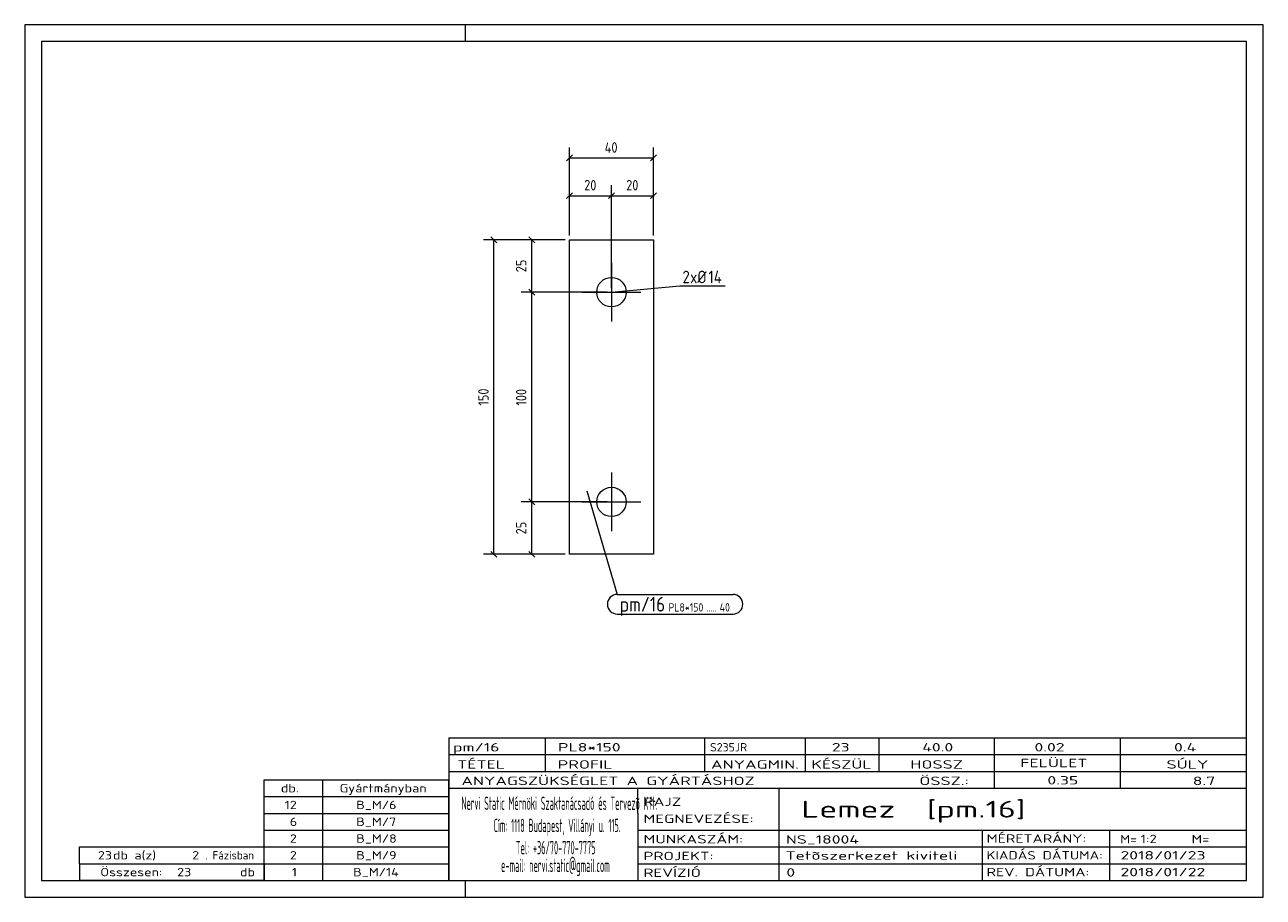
# Model space of a CAD drawing. Header units: millimetres. Extents: x 1 to 296, y 1 to 209.
import ezdxf

# ---------------------------------------------------------------- set-up
doc = ezdxf.new("R2010")
doc.units = ezdxf.units.MM
doc.header["$LTSCALE"] = 0.6
doc.linetypes.add('XKITLINE00', pattern=[0])
for name, color, linetype, lineweight in [('Bolt', 7, 'Continuous', 0), ('BoltMark', 3, 'Continuous', 0), ('DrawingSheet', 5, 'Continuous', 0), ('OtherObjectType', 1, 'Continuous', 0), ('Part', 2, 'Continuous', 0), ('PartMark', 3, 'Continuous', 0), ('Z-DIMENSIONS', 1, 'Continuous', 0)]:
    doc.layers.add(name, color=color, linetype=linetype, lineweight=lineweight)
doc.styles.add('ISOCPEUR', font='ISOCPEUR.TTF')

msp = doc.modelspace()

# ---------------------------------------------------------------- linework, layer by layer
at = {"layer": 'Bolt', "color": 4, "linetype": 'XKITLINE00', "lineweight": 0}
for p, q in [((140.75, 152.25), (140.75, 138.25)), ((133.75, 145.25), (147.75, 145.25)), ((140.75, 102.25), (140.75, 88.25)), ((133.75, 95.25), (147.75, 95.25))]:
    msp.add_line(p, q, dxfattribs=at)
for centre in [(140.75, 145.25), (140.75, 95.25)]:
    msp.add_circle(centre, 3.5, dxfattribs=at)
at = {"layer": 'BoltMark', "color": 4, "linetype": 'XKITLINE00', "lineweight": 0}
for p, q in [((140.75, 145.25), (157.07, 146.77)), ((157.07, 146.77), (167.81, 146.77))]:
    msp.add_line(p, q, dxfattribs=at)
at = {"layer": 'DrawingSheet', "color": 2, "linetype": 'XKITLINE00', "lineweight": 0}
for p, q in [((296, 209), (1, 209)), ((1, 209), (1, 1)), ((106, 205), (106, 209)), ((296, 1), (296, 209)), ((106, 1), (106, 5)), ((1, 1), (296, 1))]:
    msp.add_line(p, q, dxfattribs=at)
at = {"layer": 'DrawingSheet', "color": 3, "linetype": 'XKITLINE00', "lineweight": 0}
for p, q in [((292, 205), (5, 205)), ((5, 205), (5, 5)), ((292, 5), (292, 205)), ((5, 5), (292, 5))]:
    msp.add_line(p, q, dxfattribs=at)
at = {"layer": 'OtherObjectType', "color": 7, "linetype": 'XKITLINE00', "lineweight": 0}
for p, q in [((102, 39), (292, 39)), ((102, 39), (102, 35)), ((102, 39), (292, 39)), ((125, 35), (125, 39)), ((163, 35), (163, 39)), ((187, 35), (187, 39)), ((204.5, 35), (204.5, 39)), ((232, 35), (232, 39)), ((262, 35), (262, 39)), ((292, 35), (292, 39)), ((102, 35), (292, 35)), ((102, 35), (102, 5)), ((102, 35), (292, 35)), ((125, 31), (125, 35)), ((163, 31), (163, 35)), ((187, 31), (187, 35)), ((204.5, 31), (204.5, 35)), ((232, 31), (232, 35)), ((262, 31), (262, 35)), ((292, 31), (292, 35)), ((102, 31), (292, 31)), ((232, 27), (232, 31)), ((262, 27), (262, 31)), ((292, 27), (292, 31)), ((58, 29), (102, 29)), ((58, 25), (58, 29)), ((72, 25), (72, 29)), ((102, 25), (102, 29)), ((102, 27), (292, 27)), ((147, 21), (147, 27)), ((180.7, 17), (180.7, 27)), ((292, 21), (292, 27)), ((58, 25), (102, 25)), ((58, 21), (58, 25)), ((72, 21), (72, 25)), ((102, 21), (102, 25)), ((58, 21), (102, 21)), ((58, 17), (58, 21)), ((72, 17), (72, 21)), ((102, 17), (102, 21)), ((147, 21), (147, 5)), ((292, 17), (292, 21)), ((58, 17), (102, 17)), ((58, 13), (58, 17)), ((72, 13), (72, 17)), ((102, 13), (102, 17)), ((147, 17), (292, 17)), ((180.7, 5), (180.7, 17)), ((229.16, 13), (229.16, 17)), ((259.5, 5), (259.5, 17)), ((292, 13), (292, 17)), ((14, 9), (14, 13)), ((14, 13), (58, 13)), ((14, 13), (58, 13)), ((58, 9), (58, 13)), ((58, 13), (102, 13)), ((58, 9), (58, 13)), ((72, 9), (72, 13)), ((102, 9), (102, 13)), ((147, 13), (292, 13)), ((229.16, 5), (229.16, 13)), ((292, 9), (292, 13)), ((14, 9), (58, 9)), ((14, 9), (14, 5)), ((14, 9), (58, 9)), ((58, 9), (58, 5)), ((58, 9), (102, 9)), ((58, 5), (58, 9)), ((72, 5), (72, 9)), ((102, 5), (102, 9)), ((147, 9), (292, 9)), ((292, 5), (292, 9)), ((58, 5), (14, 5)), ((58, 5), (102, 5)), ((102, 5), (292, 5)), ((139.5, 5), (292, 5))]:
    msp.add_line(p, q, dxfattribs=at)
at = {"layer": 'Part', "color": 2, "linetype": 'XKITLINE00', "lineweight": 0}
for p, q in [((130.75, 82.75), (130.75, 157.75)), ((130.75, 157.75), (150.75, 157.75)), ((150.75, 157.75), (150.75, 82.75)), ((150.75, 82.75), (130.75, 82.75))]:
    msp.add_line(p, q, dxfattribs=at)
at = {"layer": 'PartMark', "color": 7, "linetype": 'XKITLINE00', "lineweight": 0}
for p, q in [((134.9, 97.9), (142.14, 73.2)), ((142.14, 73.2), (169.7, 73.2)), ((142.14, 68.5), (169.7, 68.5))]:
    msp.add_line(p, q, dxfattribs=at)
for centre, start, end in [((142.14, 70.85), 90, 270), ((169.7, 70.85), 270, 90)]:
    msp.add_arc(centre, 2.35, start, end, dxfattribs=at)
at = {"layer": 'Z-DIMENSIONS', "color": 7, "linetype": 'XKITLINE00', "lineweight": 0}
for p, q in [((131.46, 177.96), (130.04, 176.54)), ((130.75, 158.75), (130.75, 179.75)), ((130.75, 177.25), (150.75, 177.25)), ((151.46, 177.96), (150.04, 176.54)), ((150.75, 158.75), (150.75, 179.75)), ((131.46, 168.96), (130.04, 167.54)), ((130.75, 158.75), (130.75, 170.75)), ((130.75, 168.25), (140.75, 168.25)), ((141.46, 168.96), (140.04, 167.54)), ((141.46, 168.96), (140.04, 167.54)), ((140.75, 146.25), (140.75, 170.75)), ((140.75, 146.25), (140.75, 170.75)), ((140.75, 168.25), (150.75, 168.25)), ((151.46, 168.96), (150.04, 167.54)), ((150.75, 158.75), (150.75, 170.75)), ((129.75, 157.75), (110.25, 157.75)), ((112.04, 158.46), (113.46, 157.04)), ((112.75, 82.75), (112.75, 157.75)), ((129.75, 157.75), (119.25, 157.75)), ((121.04, 158.46), (122.46, 157.04)), ((121.75, 145.25), (121.75, 157.75)), ((139.75, 145.25), (119.25, 145.25)), ((139.75, 145.25), (119.25, 145.25)), ((121.04, 145.96), (122.46, 144.54)), ((121.04, 145.96), (122.46, 144.54)), ((121.75, 95.25), (121.75, 145.25)), ((139.75, 95.25), (119.25, 95.25)), ((139.75, 95.25), (119.25, 95.25)), ((121.04, 95.96), (122.46, 94.54)), ((121.04, 95.96), (122.46, 94.54)), ((121.75, 82.75), (121.75, 95.25)), ((129.75, 82.75), (110.25, 82.75)), ((112.04, 83.46), (113.46, 82.04)), ((129.75, 82.75), (119.25, 82.75)), ((121.04, 83.46), (122.46, 82.04))]:
    msp.add_line(p, q, dxfattribs=at)
at = {"layer": 'Z-DIMENSIONS', "color": 3}
for p in [(130.75, 177.25), (150.75, 177.25), (130.75, 168.25), (140.75, 168.25), (140.75, 168.25), (150.75, 168.25), (112.75, 157.75), (121.75, 157.75), (121.75, 145.25), (121.75, 145.25), (121.75, 95.25), (121.75, 95.25), (112.75, 82.75), (121.75, 82.75)]:
    msp.add_point(p, dxfattribs=at)

# ---------------------------------------------------------------- texts
at = {"layer": 'BoltMark', "color": 4, "style": 'ISOCPEUR', "width": 0.85}
for s, p in [('xØ', (159.47, 147.37)), ('2', (157.67, 147.37)), ('14', (163.85, 147.37))]:
    msp.add_text(s, height=3, dxfattribs=at).set_placement(p)
at = {"layer": 'OtherObjectType', "color": 7, "style": 'ISOCPEUR'}
for s, height, width, p in [('pm/16', 2, 1.525501, (103, 35.76)), ('PL8*150', 2, 1.525501, (128, 35.76)), ('S235JR', 2, 1.02, (164.22, 35.76)), ('23', 2, 1.525501, (193.24, 35.76)), ('40.0', 2, 1.525501, (214.78, 35.76)), ('0.02', 2, 1.525501, (241.51, 35.76)), ('0.4', 2, 1.525501, (274.75, 35.76)), ('TÉTEL', 2, 1.525501, (104, 31.66)), ('PROFIL', 2, 1.525501, (127.96, 31.66)), ('ANYAGMIN.', 2, 1.525501, (164.47, 31.66)), ('KÉSZÜL', 2, 1.525501, (188.37, 31.66)), ('HOSSZ', 2, 1.525501, (211.96, 31.66)), ('FELÜLET', 2, 1.525501, (238.13, 32)), ('SÚLY', 2, 1.525501, (272.96, 31.66)), ('ANYAGSZÜKSÉGLET A GYÁRTÁSHOZ', 2, 1.525501, (105, 27.75)), ('ÖSSZ.:', 2, 1.525501, (214.1, 27.75)), ('0.35', 2, 1.525501, (244.59, 27.88)), ('8.7', 2, 1.525501, (279.22, 27.75)), ('db.', 2, 1.211571, (62, 26)), ('Gyártmányban', 2, 1.211571, (76, 26)), ('12', 2, 1.211571, (62.92, 22)), ('B_M/6', 2, 1.211571, (79.96, 22)), ('Nervi Static Mérnöki\xa0Szaktanácsadó\xa0és\xa0Tervezõ Kft.', 3.1765, 0.403093, (105, 21.82)), ('RAJZ', 2, 1.445, (148.38, 22.78)), ('Lemez  [pm.16]', 4, 1.474651, (186, 20)), ('MEGNEVEZÉSE:', 2, 1.445, (148.38, 18.72)), ('6', 2, 1.211571, (64.14, 18)), ('B_M/7', 2, 1.211571, (79.96, 18)), ('Cím:\xa01118 Budapest, Villányi u. 115.', 3.1765, 0.403093, (112.69, 16.53)), ('2', 2, 1.211571, (64.14, 14)), ('B_M/8', 2, 1.211571, (79.96, 14)), ('MUNKASZÁM:', 2, 1.445, (148.38, 13.84)), ('NS_18004', 2, 1.525501, (182.28, 13.78)), ('MÉRETARÁNY:', 2, 1.36, (230.1, 14)), ('M=', 2, 1.211571, (261.91, 13.84)), ('1:2', 2, 1.275, (266.79, 13.9)), ('M=', 2, 1.275, (278.95, 13.87)), ('23', 2, 1.211571, (18.43, 10)), ('db a(z)', 2, 1.211571, (22, 10)), ('2', 2, 1.211571, (40.86, 10)), ('. Fázisban', 2, 0.935, (44, 10)), ('2', 2, 1.211571, (64.14, 10)), ('B_M/9', 2, 1.211571, (79.96, 10)), ('Tel:\xa0+36/70-770-7775', 3.1765, 0.403093, (117.97, 11.24)), ('PROJEKT:', 2, 1.445, (148.38, 9.84)), ('Tetõszerkezet kiviteli ', 2, 1.525501, (182.2, 9.94)), ('KIADÁS DÁTUMA:', 2, 1.275, (230.1, 10)), ('2018/01/23', 2, 1.525501, (262, 10)), ('e-mail:\xa0nervi.static@gmail.com', 3.1765, 0.403093, (114.45, 7)), ('Összesen:            db', 2, 1.211571, (19, 6)), ('23', 2, 1.211571, (37.29, 6)), ('1', 2, 1.211571, (64.63, 6)), ('B_M/14', 2, 1.211571, (79.22, 6)), ('REVÍZIÓ', 2, 1.445, (148.38, 5.84)), ('0', 2, 1.525501, (182.41, 5.92)), ('REV. DÁTUMA:', 2, 1.36, (230.1, 6)), ('2018/01/22', 2, 1.525501, (262, 6))]:
    msp.add_text(s, height=height, dxfattribs=dict(at, width=width)).set_placement(p)
at = {"layer": 'PartMark', "color": 3, "style": 'ISOCPEUR', "width": 0.85}
msp.add_text('pm/16', height=3.5, dxfattribs=at).set_placement((142.74, 69.1))
at = {"layer": 'PartMark', "color": 4, "style": 'ISOCPEUR', "width": 0.85}
for s, p in [('PL8*150', (154.32, 69.1)), ('40', (166.52, 69.1)), ('.....', (163.34, 69.1))]:
    msp.add_text(s, height=2, dxfattribs=at).set_placement(p)
at = {"layer": 'Z-DIMENSIONS', "color": 3, "style": 'ISOCPEUR', "width": 0.85}
for s, p in [('40', (139.14, 178.5)), ('20', (134.25, 169.5)), ('20', (144.25, 169.5))]:
    msp.add_text(s, height=2.5, dxfattribs=at).set_placement(p)
for s, p in [('25', (120.5, 150)), ('150', (111.5, 118.21)), ('100', (120.5, 118.21)), ('25', (120.5, 87.5))]:
    msp.add_text(s, height=2.5, rotation=90.0002, dxfattribs=at).set_placement(p)

doc.saveas('drawing.dxf')
